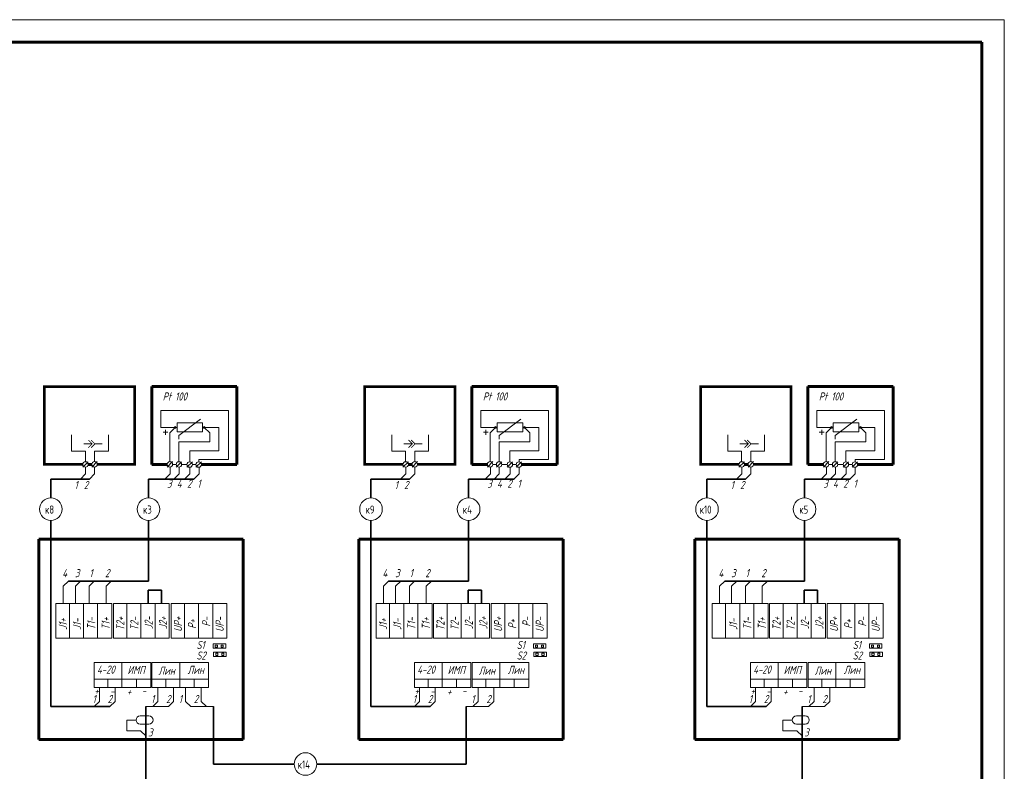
# Model space of a CAD drawing. Header units: millimetres. Extents: x 0 to 840, y 0 to 297.
# Tile 6 of 6: x 622 to 840, y 131 to 297. Entities that reach past the tile are written whole.
import ezdxf

# ---------------------------------------------------------------- set-up
doc = ezdxf.new("R2010")
doc.units = ezdxf.units.MM
for name, pattern in [('K5LT32768', [0]), ('K5LT32769', [0]), ('K5LT_BASIC', [0]), ('K5LT_THIN', [0])]:
    doc.linetypes.add(name, pattern=pattern)
doc.layers.add('Системный слой', color=7, linetype='Continuous')
doc.styles.add('KTEXTSTYLE', font='GOST_AU.SHX', dxfattribs={"width": 0.96, "height": 5})

# ---------------------------------------------------------------- blocks, each defined once
blk = doc.blocks.new('U32')
at = {"layer": 'Системный слой', "color": 7, "linetype": 'K5LT_THIN', "lineweight": 18}
for p, q in [((648.73, 142.83), (650.62, 142.83)), ((648.73, 140.96), (650.62, 140.96))]:
    blk.add_line(p, q, dxfattribs=at)
for centre, start, end in [((648.73, 141.89), 90, 270), ((650.62, 141.89), 270, 90)]:
    blk.add_arc(centre, 0.934, start, end, dxfattribs=at)
blk = doc.blocks.new('U33')
at = {"layer": 'Системный слой', "color": 7, "linetype": 'K5LT_THIN', "lineweight": 18}
for p, q in [((638.08, 203.05), (636.2, 203.05)), ((640.28, 203.05), (638.68, 203.05))]:
    blk.add_line(p, q, dxfattribs=at)
at = {"layer": 'Системный слой', "color": 7, "linetype": 'K5LT_THIN', "const_width": 0.18}
for points in [[(637.23, 202.2), (638.08, 203.05), (637.23, 203.9)], [(637.83, 202.2), (638.68, 203.05), (637.83, 203.9)]]:
    blk.add_lwpolyline(points, dxfattribs=at)
blk = doc.blocks.new('U34')
at = {"layer": 'Системный слой', "color": 7, "linetype": 'K5LT_THIN', "lineweight": 18}
for p, q in [((708.96, 203.05), (707.08, 203.05)), ((711.16, 203.05), (709.56, 203.05))]:
    blk.add_line(p, q, dxfattribs=at)
at = {"layer": 'Системный слой', "color": 7, "linetype": 'K5LT_THIN', "const_width": 0.18}
for points in [[(708.11, 202.2), (708.96, 203.05), (708.11, 203.9)], [(708.71, 202.2), (709.56, 203.05), (708.71, 203.9)]]:
    blk.add_lwpolyline(points, dxfattribs=at)
blk = doc.blocks.new('U35')
at = {"layer": 'Системный слой', "color": 7, "linetype": 'K5LT_THIN', "lineweight": 18}
for p, q in [((793.99, 142.83), (795.89, 142.83)), ((793.99, 140.96), (795.89, 140.96))]:
    blk.add_line(p, q, dxfattribs=at)
for centre, start, end in [((793.99, 141.89), 90, 270), ((795.89, 141.89), 270, 90)]:
    blk.add_arc(centre, 0.934, start, end, dxfattribs=at)
blk = doc.blocks.new('U36')
at = {"layer": 'Системный слой', "color": 7, "linetype": 'K5LT_THIN', "lineweight": 18}
for p, q in [((783.34, 203.05), (781.47, 203.05)), ((785.55, 203.05), (783.94, 203.05))]:
    blk.add_line(p, q, dxfattribs=at)
at = {"layer": 'Системный слой', "color": 7, "linetype": 'K5LT_THIN', "const_width": 0.18}
for points in [[(782.49, 202.2), (783.34, 203.05), (782.49, 203.9)], [(783.09, 202.2), (783.94, 203.05), (783.09, 203.9)]]:
    blk.add_lwpolyline(points, dxfattribs=at)

msp = doc.modelspace()

# ---------------------------------------------------------------- linework, layer by layer
at = {"color": 7, "linetype": 'K5LT_THIN', "lineweight": 18}
for p, q in [((420, 297), (840, 297)), ((840, 297), (840, 0))]:
    msp.add_line(p, q, dxfattribs=at)
at = {"color": 5, "linetype": 'K5LT_BASIC', "lineweight": 60, "true_color": 0x0000ff}
for p, q in [((440, 292), (835, 292)), ((835, 292), (835, 5))]:
    msp.add_line(p, q, dxfattribs=at)
at = {"layer": 'Системный слой', "color": 5, "linetype": 'K5LT_BASIC', "lineweight": 60, "true_color": 0x0000ff}
for p, q in [((651.26, 215.73), (651.26, 198.51)), ((670.13, 215.73), (651.26, 215.73)), ((670.13, 198.51), (670.13, 215.73)), ((722.14, 215.73), (722.14, 198.51)), ((741.02, 215.73), (722.14, 215.73)), ((741.02, 198.51), (741.02, 215.73)), ((796.52, 215.73), (796.52, 198.51)), ((815.4, 215.73), (796.52, 215.73)), ((815.4, 198.51), (815.4, 215.73)), ((637.19, 198.51), (638, 198.51)), ((651.26, 198.51), (654.69, 198.51)), ((662.26, 198.51), (670.13, 198.51)), ((708.07, 198.51), (708.89, 198.51)), ((722.14, 198.51), (725.57, 198.51)), ((733.14, 198.51), (741.02, 198.51)), ((782.46, 198.51), (783.27, 198.51)), ((796.52, 198.51), (799.95, 198.51)), ((807.52, 198.51), (815.4, 198.51)), ((626.26, 181.94), (671.48, 181.94)), ((626.26, 137.56), (626.26, 181.94)), ((671.48, 181.94), (671.48, 137.56)), ((697.14, 181.94), (742.37, 181.94)), ((697.14, 137.56), (697.14, 181.94)), ((742.37, 181.94), (742.37, 137.56)), ((771.52, 181.94), (816.75, 181.94)), ((771.52, 137.56), (771.52, 181.94)), ((816.75, 181.94), (816.75, 137.56)), ((671.48, 137.56), (626.26, 137.56)), ((742.37, 137.56), (697.14, 137.56)), ((816.75, 137.56), (771.52, 137.56))]:
    msp.add_line(p, q, dxfattribs=at)
at = {"layer": 'Системный слой', "color": 7, "linetype": 'K5LT_THIN', "lineweight": 18}
for p, q in [((653.26, 206.7), (653.26, 210.43)), ((653.26, 210.43), (668.23, 210.43)), ((668.23, 210.43), (668.23, 199.61)), ((724.14, 206.7), (724.14, 210.43)), ((724.14, 210.43), (739.12, 210.43)), ((739.12, 210.43), (739.12, 199.61)), ((798.53, 206.7), (798.53, 210.43)), ((798.53, 210.43), (813.5, 210.43)), ((813.5, 210.43), (813.5, 199.61)), ((656.87, 207.7), (662.49, 207.7)), ((656.87, 205.7), (656.87, 207.7)), ((657.28, 204.9), (662.09, 208.51)), ((662.49, 207.7), (662.49, 205.7)), ((727.76, 207.7), (733.38, 207.7)), ((727.76, 205.7), (727.76, 207.7)), ((728.16, 204.9), (732.97, 208.51)), ((733.38, 207.7), (733.38, 205.7)), ((802.14, 207.7), (807.76, 207.7)), ((802.14, 205.7), (802.14, 207.7)), ((802.54, 204.9), (807.36, 208.51)), ((807.76, 207.7), (807.76, 205.7)), ((633.53, 205.02), (633.53, 201.42)), ((641.67, 205.02), (641.67, 201.42)), ((656.87, 206.7), (653.26, 206.7)), ((653.79, 205.61), (654.86, 205.61)), ((654.32, 205.07), (654.32, 206.14)), ((656.47, 206.7), (655.27, 205.5)), ((655.27, 205.5), (655.27, 199.11)), ((662.49, 205.7), (656.87, 205.7)), ((657.28, 204.9), (657.28, 204.11)), ((662.49, 206.7), (666.11, 206.7)), ((662.89, 206.7), (664.1, 205.5)), ((664.1, 205.5), (664.1, 203.49)), ((666.11, 206.7), (666.11, 201.48)), ((704.41, 205.02), (704.41, 201.42)), ((712.55, 205.02), (712.55, 201.42)), ((727.76, 206.7), (724.14, 206.7)), ((724.67, 205.61), (725.75, 205.61)), ((725.21, 205.07), (725.21, 206.14)), ((727.36, 206.7), (726.15, 205.5)), ((726.15, 205.5), (726.15, 199.11)), ((733.38, 205.7), (727.76, 205.7)), ((728.16, 204.9), (728.16, 204.11)), ((733.38, 206.7), (736.99, 206.7)), ((733.78, 206.7), (734.98, 205.5)), ((734.98, 205.5), (734.98, 203.49)), ((736.99, 206.7), (736.99, 201.48)), ((778.79, 205.02), (778.79, 201.42)), ((786.93, 205.02), (786.93, 201.42)), ((802.14, 206.7), (798.53, 206.7)), ((799.05, 205.61), (800.13, 205.61)), ((799.59, 205.07), (799.59, 206.14)), ((801.74, 206.7), (800.53, 205.5)), ((800.53, 205.5), (800.53, 199.11)), ((807.76, 205.7), (802.14, 205.7)), ((802.54, 204.9), (802.54, 204.11)), ((807.76, 206.7), (811.37, 206.7)), ((808.16, 206.7), (809.36, 205.5)), ((809.36, 205.5), (809.36, 203.49)), ((811.37, 206.7), (811.37, 201.48)), ((664.1, 203.49), (657.28, 203.49)), ((657.28, 203.49), (657.28, 199.09)), ((734.98, 203.49), (728.16, 203.49)), ((728.16, 203.49), (728.16, 199.09)), ((809.36, 203.49), (802.54, 203.49)), ((802.54, 203.49), (802.54, 199.09)), ((636.59, 201.42), (633.53, 201.42)), ((636.59, 201.42), (636.59, 199.11)), ((638.61, 201.42), (638.61, 199.11)), ((638.61, 201.42), (641.67, 201.42)), ((666.11, 201.48), (659.68, 201.48)), ((659.68, 201.48), (659.68, 199.09)), ((707.47, 201.42), (704.41, 201.42)), ((707.47, 201.42), (707.47, 199.11)), ((709.49, 201.42), (709.49, 199.11)), ((709.49, 201.42), (712.55, 201.42)), ((736.99, 201.48), (730.57, 201.48)), ((730.57, 201.48), (730.57, 199.09)), ((781.85, 201.42), (778.79, 201.42)), ((781.85, 201.42), (781.85, 199.11)), ((783.87, 201.42), (783.87, 199.11)), ((783.87, 201.42), (786.93, 201.42)), ((811.37, 201.48), (804.95, 201.48)), ((804.95, 201.48), (804.95, 199.09)), ((635.99, 197.89), (637.19, 199.09)), ((638, 197.91), (639.21, 199.11)), ((654.69, 197.91), (655.89, 199.11)), ((655.89, 198.51), (656.67, 198.51)), ((656.67, 197.89), (657.88, 199.09)), ((657.88, 198.51), (659.06, 198.51)), ((659.06, 197.88), (660.26, 199.09)), ((660.26, 198.51), (661.06, 198.51)), ((661.05, 197.87), (662.26, 199.08)), ((661.69, 199.61), (661.69, 199.08)), ((668.23, 199.61), (661.69, 199.61)), ((706.87, 197.89), (708.07, 199.09)), ((708.89, 197.91), (710.09, 199.11)), ((725.57, 197.91), (726.78, 199.11)), ((726.78, 198.51), (727.56, 198.51)), ((727.56, 197.89), (728.76, 199.09)), ((728.76, 198.51), (729.94, 198.51)), ((729.94, 197.88), (731.14, 199.09)), ((731.14, 198.51), (731.94, 198.51)), ((731.94, 197.87), (733.14, 199.08)), ((732.57, 199.61), (732.57, 199.08)), ((739.12, 199.61), (732.57, 199.61)), ((781.25, 197.89), (782.46, 199.09)), ((783.27, 197.91), (784.47, 199.11)), ((799.95, 197.91), (801.16, 199.11)), ((801.16, 198.51), (801.94, 198.51)), ((801.94, 197.89), (803.14, 199.09)), ((803.14, 198.51), (804.32, 198.51)), ((804.32, 197.88), (805.52, 199.09)), ((805.52, 198.51), (806.32, 198.51)), ((806.32, 197.87), (807.52, 199.08)), ((806.95, 199.61), (806.95, 199.08)), ((813.5, 199.61), (806.95, 199.61)), ((636.61, 196.41), (635.46, 195.26)), ((636.61, 197.89), (636.61, 196.41)), ((638.61, 196.41), (637.46, 195.26)), ((638.61, 197.91), (638.61, 196.41)), ((655.35, 196.44), (654.17, 195.26)), ((655.35, 197.91), (655.35, 196.44)), ((657.33, 196.42), (656.15, 195.24)), ((657.33, 197.89), (657.33, 196.42)), ((659.71, 196.41), (658.54, 195.23)), ((659.71, 197.88), (659.71, 196.41)), ((661.75, 196.41), (660.57, 195.23)), ((661.75, 197.88), (661.75, 196.41)), ((707.49, 196.41), (706.34, 195.26)), ((707.49, 197.89), (707.49, 196.41)), ((709.49, 196.41), (708.34, 195.26)), ((709.49, 197.91), (709.49, 196.41)), ((726.23, 196.44), (725.05, 195.26)), ((726.23, 197.91), (726.23, 196.44)), ((728.21, 196.42), (727.04, 195.24)), ((728.21, 197.89), (728.21, 196.42)), ((730.6, 196.41), (729.42, 195.23)), ((730.6, 197.88), (730.6, 196.41)), ((732.63, 196.41), (731.45, 195.23)), ((732.63, 197.88), (732.63, 196.41)), ((781.87, 196.41), (780.73, 195.26)), ((781.87, 197.89), (781.87, 196.41)), ((783.87, 196.41), (782.73, 195.26)), ((783.87, 197.91), (783.87, 196.41)), ((800.61, 196.44), (799.43, 195.26)), ((800.61, 197.91), (800.61, 196.44)), ((802.6, 196.42), (801.42, 195.24)), ((802.6, 197.89), (802.6, 196.42)), ((804.98, 196.41), (803.8, 195.23)), ((804.98, 197.88), (804.98, 196.41)), ((807.01, 196.41), (805.83, 195.23)), ((807.01, 197.88), (807.01, 196.41)), ((631.69, 171.52), (632.83, 172.66)), ((634.37, 171.52), (635.51, 172.66)), ((637.41, 171.52), (638.55, 172.66)), ((641.14, 171.52), (642.28, 172.66)), ((702.57, 171.52), (703.71, 172.66)), ((705.25, 171.52), (706.39, 172.66)), ((708.29, 171.52), (709.43, 172.66)), ((712.02, 171.52), (713.16, 172.66)), ((776.95, 171.52), (778.1, 172.66)), ((779.63, 171.52), (780.78, 172.66)), ((782.67, 171.52), (783.82, 172.66)), ((786.4, 171.52), (787.54, 172.66)), ((631.69, 167.73), (631.69, 171.52)), ((634.37, 167.73), (634.37, 171.52)), ((637.41, 167.73), (637.41, 171.52)), ((641.14, 167.73), (641.14, 171.52)), ((702.57, 167.73), (702.57, 171.52)), ((705.25, 167.73), (705.25, 171.52)), ((708.29, 167.73), (708.29, 171.52)), ((712.02, 167.73), (712.02, 171.52)), ((776.95, 167.73), (776.95, 171.52)), ((779.63, 167.73), (779.63, 171.52)), ((782.67, 167.73), (782.67, 171.52)), ((786.4, 167.73), (786.4, 171.52)), ((664.87, 157.78), (664.87, 158.75)), ((664.87, 158.75), (667.64, 158.75)), ((667.64, 157.78), (664.87, 157.78)), ((664.97, 155.97), (664.97, 156.95)), ((664.97, 156.95), (667.74, 156.95)), ((665.33, 158.47), (665.33, 158)), ((665.79, 158.47), (665.33, 158.47)), ((665.33, 158), (665.79, 158)), ((665.79, 158), (665.79, 158.47)), ((666.65, 158.47), (666.65, 158)), ((667.11, 158.47), (666.65, 158.47)), ((666.65, 158), (667.11, 158)), ((667.11, 158), (667.11, 158.47)), ((667.64, 158.75), (667.64, 157.78)), ((667.74, 156.95), (667.74, 155.97)), ((735.75, 157.78), (735.75, 158.75)), ((735.75, 158.75), (738.52, 158.75)), ((738.52, 157.78), (735.75, 157.78)), ((735.85, 155.97), (735.85, 156.95)), ((735.85, 156.95), (738.62, 156.95)), ((736.21, 158.47), (736.21, 158)), ((736.68, 158.47), (736.21, 158.47)), ((736.21, 158), (736.68, 158)), ((736.68, 158), (736.68, 158.47)), ((737.53, 158.47), (737.53, 158)), ((738, 158.47), (737.53, 158.47)), ((737.53, 158), (738, 158)), ((738, 158), (738, 158.47)), ((738.52, 158.75), (738.52, 157.78)), ((738.62, 156.95), (738.62, 155.97)), ((810.13, 157.78), (810.13, 158.75)), ((810.13, 158.75), (812.9, 158.75)), ((812.9, 157.78), (810.13, 157.78)), ((810.23, 155.97), (810.23, 156.95)), ((810.23, 156.95), (813.01, 156.95)), ((810.59, 158.47), (810.59, 158)), ((811.06, 158.47), (810.59, 158.47)), ((810.59, 158), (811.06, 158)), ((811.06, 158), (811.06, 158.47)), ((811.91, 158.47), (811.91, 158)), ((812.38, 158.47), (811.91, 158.47)), ((811.91, 158), (812.38, 158)), ((812.38, 158), (812.38, 158.47)), ((812.9, 158.75), (812.9, 157.78)), ((813.01, 156.95), (813.01, 155.97)), ((667.74, 155.97), (664.97, 155.97)), ((665.9, 156.66), (665.43, 156.66)), ((665.43, 156.66), (665.43, 156.2)), ((665.43, 156.2), (665.9, 156.2)), ((665.9, 156.2), (665.9, 156.66)), ((667.22, 156.66), (666.75, 156.66)), ((666.75, 156.66), (666.75, 156.2)), ((666.75, 156.2), (667.22, 156.2)), ((667.22, 156.2), (667.22, 156.66)), ((738.62, 155.97), (735.85, 155.97)), ((736.78, 156.66), (736.31, 156.66)), ((736.31, 156.66), (736.31, 156.2)), ((736.31, 156.2), (736.78, 156.2)), ((736.78, 156.2), (736.78, 156.66)), ((738.1, 156.66), (737.63, 156.66)), ((737.63, 156.66), (737.63, 156.2)), ((737.63, 156.2), (738.1, 156.2)), ((738.1, 156.2), (738.1, 156.66)), ((813.01, 155.97), (810.23, 155.97)), ((811.16, 156.66), (810.69, 156.66)), ((810.69, 156.66), (810.69, 156.2)), ((810.69, 156.2), (811.16, 156.2)), ((811.16, 156.2), (811.16, 156.66)), ((812.48, 156.66), (812.01, 156.66)), ((812.01, 156.66), (812.01, 156.2)), ((812.01, 156.2), (812.48, 156.2)), ((812.48, 156.2), (812.48, 156.66)), ((639.69, 149.06), (639.69, 146)), ((643.14, 149.06), (643.14, 146)), ((652.64, 149.06), (652.64, 146)), ((656.1, 149.06), (656.1, 146)), ((658.77, 149.06), (658.77, 146)), ((662.22, 149.06), (662.22, 146)), ((710.57, 149.06), (710.57, 146)), ((714.03, 149.06), (714.03, 146)), ((723.52, 149.06), (723.52, 146)), ((726.98, 149.06), (726.98, 146)), ((784.95, 149.06), (784.95, 146)), ((788.41, 149.06), (788.41, 146)), ((797.91, 149.06), (797.91, 146)), ((801.36, 149.06), (801.36, 146)), ((642, 144.86), (637, 144.86)), ((639.69, 146), (638.54, 144.86)), ((643.14, 146), (642, 144.86)), ((654.95, 144.86), (649.95, 144.86)), ((652.64, 146), (651.5, 144.86)), ((656.1, 146), (654.95, 144.86)), ((658.77, 146), (659.91, 144.86)), ((659.91, 144.86), (664.91, 144.86)), ((662.22, 146), (663.37, 144.86)), ((712.88, 144.86), (707.88, 144.86)), ((710.57, 146), (709.43, 144.86)), ((714.03, 146), (712.88, 144.86)), ((725.84, 144.86), (720.84, 144.86)), ((723.52, 146), (722.38, 144.86)), ((726.98, 146), (725.84, 144.86)), ((787.26, 144.86), (782.26, 144.86)), ((784.95, 146), (783.81, 144.86)), ((788.41, 146), (787.26, 144.86)), ((800.22, 144.86), (795.22, 144.86)), ((797.91, 146), (796.76, 144.86)), ((801.36, 146), (800.22, 144.86)), ((647.79, 141.89), (645.73, 141.89)), ((645.73, 141.89), (645.73, 139.49)), ((793.06, 141.89), (790.99, 141.89)), ((790.99, 141.89), (790.99, 139.49)), ((648.81, 139.49), (645.73, 139.49)), ((648.81, 139.49), (649.95, 138.35)), ((794.07, 139.49), (790.99, 139.49)), ((794.07, 139.49), (795.22, 138.35))]:
    msp.add_line(p, q, dxfattribs=at)
at = {"layer": 'Системный слой', "color": 7, "linetype": 'K5LT32768', "lineweight": 35}
for p, q in [((637.46, 195.26), (628.91, 195.26)), ((628.91, 191.11), (628.91, 195.26)), ((660.6, 195.26), (650.53, 195.26)), ((650.53, 191.11), (650.53, 195.26)), ((708.34, 195.26), (699.8, 195.26)), ((699.8, 191.11), (699.8, 195.26)), ((731.48, 195.26), (721.41, 195.26)), ((721.41, 191.11), (721.41, 195.26)), ((782.73, 195.26), (774.18, 195.26)), ((774.18, 191.11), (774.18, 195.26)), ((805.87, 195.26), (795.79, 195.26)), ((795.79, 191.11), (795.79, 195.26)), ((628.91, 144.86), (628.91, 186.11)), ((650.53, 172.66), (650.53, 186.11)), ((699.8, 144.86), (699.8, 186.11)), ((721.41, 172.66), (721.41, 186.11)), ((774.18, 144.86), (774.18, 186.11)), ((795.79, 172.66), (795.79, 186.11)), ((650.53, 172.66), (632.83, 172.66)), ((721.41, 172.66), (703.71, 172.66)), ((795.79, 172.66), (778.1, 172.66)), ((650.45, 167.73), (650.45, 170.62)), ((650.45, 170.62), (653.41, 170.62)), ((653.41, 170.62), (653.41, 167.73)), ((721.33, 167.73), (721.33, 170.62)), ((721.33, 170.62), (724.29, 170.62)), ((724.29, 170.62), (724.29, 167.73)), ((795.71, 167.73), (795.71, 170.62)), ((795.71, 170.62), (798.67, 170.62)), ((798.67, 170.62), (798.67, 167.73)), ((642, 144.86), (628.91, 144.86)), ((649.95, 144.86), (649.95, 127.14)), ((664.91, 144.86), (664.91, 132.14)), ((712.88, 144.86), (699.8, 144.86)), ((720.84, 144.86), (720.84, 132.14)), ((787.26, 144.86), (774.18, 144.86)), ((795.22, 144.86), (795.22, 122.14)), ((664.91, 132.14), (682.8, 132.14)), ((687.8, 132.14), (720.84, 132.14))]:
    msp.add_line(p, q, dxfattribs=at)
at = {"layer": 'Системный слой', "color": 18, "linetype": 'K5LT32769', "lineweight": 15, "true_color": 0x010101}
for p, q in [((630.06, 167.73), (642.43, 167.73)), ((630.06, 167.71), (630.06, 160.05)), ((633.04, 167.73), (633.04, 160.03)), ((636.16, 167.73), (636.16, 160.03)), ((639.29, 167.73), (639.29, 160.03)), ((642.43, 167.73), (642.43, 160.03)), ((642.77, 167.73), (655.14, 167.73)), ((642.77, 167.71), (642.77, 160.05)), ((645.75, 167.73), (645.75, 160.03)), ((648.87, 167.73), (648.87, 160.03)), ((652.01, 167.73), (652.01, 160.03)), ((655.14, 167.73), (655.14, 160.03)), ((655.54, 167.72), (667.9, 167.72)), ((655.54, 167.7), (655.54, 160.04)), ((658.52, 167.72), (658.52, 160.02)), ((661.63, 167.72), (661.63, 160.02)), ((664.77, 167.72), (664.77, 160.02)), ((667.9, 167.72), (667.9, 160.02)), ((700.94, 167.73), (713.31, 167.73)), ((700.94, 167.71), (700.94, 160.05)), ((703.92, 167.73), (703.92, 160.03)), ((707.04, 167.73), (707.04, 160.03)), ((710.18, 167.73), (710.18, 160.03)), ((713.31, 167.73), (713.31, 160.03)), ((713.66, 167.73), (726.02, 167.73)), ((713.66, 167.71), (713.66, 160.05)), ((716.64, 167.73), (716.64, 160.03)), ((719.75, 167.73), (719.75, 160.03)), ((722.89, 167.73), (722.89, 160.03)), ((726.02, 167.73), (726.02, 160.03)), ((726.42, 167.72), (738.79, 167.72)), ((726.42, 167.7), (726.42, 160.04)), ((729.4, 167.72), (729.4, 160.02)), ((732.51, 167.72), (732.51, 160.02)), ((735.65, 167.72), (735.65, 160.02)), ((738.79, 167.72), (738.79, 160.02)), ((775.33, 167.73), (787.69, 167.73)), ((775.33, 167.71), (775.33, 160.05)), ((778.31, 167.73), (778.31, 160.03)), ((781.42, 167.73), (781.42, 160.03)), ((784.56, 167.73), (784.56, 160.03)), ((787.69, 167.73), (787.69, 160.03)), ((788.04, 167.73), (800.41, 167.73)), ((788.04, 167.71), (788.04, 160.05)), ((791.02, 167.73), (791.02, 160.03)), ((794.13, 167.73), (794.13, 160.03)), ((797.27, 167.73), (797.27, 160.03)), ((800.41, 167.73), (800.41, 160.03)), ((800.8, 167.72), (813.17, 167.72)), ((800.8, 167.7), (800.8, 160.04)), ((803.78, 167.72), (803.78, 160.02)), ((806.9, 167.72), (806.9, 160.02)), ((810.03, 167.72), (810.03, 160.02)), ((813.17, 167.72), (813.17, 160.02)), ((630.06, 160.03), (642.43, 160.03)), ((642.77, 160.03), (655.14, 160.03)), ((655.54, 160.02), (667.9, 160.02)), ((700.94, 160.03), (713.31, 160.03)), ((713.66, 160.03), (726.02, 160.03)), ((726.42, 160.02), (738.79, 160.02)), ((775.33, 160.03), (787.69, 160.03)), ((788.04, 160.03), (800.41, 160.03)), ((800.8, 160.02), (813.17, 160.02)), ((638.54, 149.06), (638.54, 154.61)), ((638.54, 154.61), (651.04, 154.61)), ((644.66, 154.61), (644.66, 149.06)), ((651.04, 154.61), (651.04, 149.06)), ((651.32, 154.61), (663.83, 154.61)), ((651.32, 149.06), (651.32, 154.61)), ((657.45, 154.61), (657.45, 149.06)), ((663.83, 154.61), (663.83, 149.06)), ((709.42, 149.06), (709.42, 154.61)), ((709.42, 154.61), (721.93, 154.61)), ((715.54, 154.61), (715.54, 149.06)), ((721.93, 154.61), (721.93, 149.06)), ((722.21, 154.61), (734.71, 154.61)), ((722.21, 149.06), (722.21, 154.61)), ((728.33, 154.61), (728.33, 149.06)), ((734.71, 154.61), (734.71, 149.06)), ((783.8, 149.06), (783.8, 154.61)), ((783.8, 154.61), (796.31, 154.61)), ((789.93, 154.61), (789.93, 149.06)), ((796.31, 154.61), (796.31, 149.06)), ((796.59, 154.61), (809.1, 154.61)), ((796.59, 149.06), (796.59, 154.61)), ((802.71, 154.61), (802.71, 149.06)), ((809.1, 154.61), (809.1, 149.06)), ((651.04, 150.93), (638.54, 150.93)), ((641.58, 150.93), (641.58, 149.06)), ((647.86, 150.93), (647.86, 149.05)), ((663.83, 150.93), (651.32, 150.93)), ((654.37, 150.93), (654.37, 149.06)), ((660.65, 150.93), (660.65, 149.05)), ((721.93, 150.93), (709.42, 150.93)), ((712.46, 150.93), (712.46, 149.06)), ((718.74, 150.93), (718.74, 149.05)), ((734.71, 150.93), (722.21, 150.93)), ((725.25, 150.93), (725.25, 149.06)), ((731.53, 150.93), (731.53, 149.05)), ((796.31, 150.93), (783.8, 150.93)), ((786.84, 150.93), (786.84, 149.06)), ((793.13, 150.93), (793.13, 149.05)), ((809.1, 150.93), (796.59, 150.93)), ((799.63, 150.93), (799.63, 149.06)), ((805.91, 150.93), (805.91, 149.05)), ((651.04, 149.06), (638.54, 149.06)), ((663.83, 149.06), (651.32, 149.06)), ((721.93, 149.06), (709.42, 149.06)), ((734.71, 149.06), (722.21, 149.06)), ((796.31, 149.06), (783.8, 149.06)), ((809.1, 149.06), (796.59, 149.06))]:
    msp.add_line(p, q, dxfattribs=at)
at = {"layer": 'Системный слой', "color": 5, "linetype": 'K5LT_BASIC', "true_color": 0x0000ff, "const_width": 0.6}
for points in [[(635.99, 198.51), (627.48, 198.51), (627.48, 215.73), (647.48, 215.73), (647.48, 198.51), (639.21, 198.51)], [(706.87, 198.51), (698.37, 198.51), (698.37, 215.73), (718.37, 215.73), (718.37, 198.51), (710.09, 198.51)], [(781.25, 198.51), (772.75, 198.51), (772.75, 215.73), (792.75, 215.73), (792.75, 198.51), (784.47, 198.51)], [(638, 198.51), (637.19, 198.51)], [(638, 198.51), (637.19, 198.51)], [(647.48, 198.51), (639.21, 198.51)], [(708.89, 198.51), (708.07, 198.51)], [(708.89, 198.51), (708.07, 198.51)], [(718.37, 198.51), (710.09, 198.51)], [(783.27, 198.51), (782.46, 198.51)], [(783.27, 198.51), (782.46, 198.51)], [(792.75, 198.51), (784.47, 198.51)]]:
    msp.add_lwpolyline(points, dxfattribs=at)
at = {"layer": 'Системный слой', "color": 7, "linetype": 'K5LT_THIN', "lineweight": 18}
for centre, radius in [((656.47, 206.7), 0.201), ((662.89, 206.7), 0.201), ((727.36, 206.7), 0.201), ((733.78, 206.7), 0.201), ((801.74, 206.7), 0.201), ((808.16, 206.7), 0.201), ((636.59, 198.49), 0.602), ((638.61, 198.51), 0.602), ((655.29, 198.51), 0.602), ((657.28, 198.49), 0.602), ((659.66, 198.48), 0.602), ((661.66, 198.48), 0.602), ((707.47, 198.49), 0.602), ((709.49, 198.51), 0.602), ((726.17, 198.51), 0.602), ((728.16, 198.49), 0.602), ((730.54, 198.48), 0.602), ((732.54, 198.48), 0.602), ((781.85, 198.49), 0.602), ((783.87, 198.51), 0.602), ((800.56, 198.51), 0.602), ((802.54, 198.49), 0.602), ((804.92, 198.48), 0.602), ((806.92, 198.48), 0.602)]:
    msp.add_circle(centre, radius, dxfattribs=at)
for centre in [(628.91, 188.61), (650.53, 188.61), (699.8, 188.61), (721.41, 188.61), (774.18, 188.61), (795.79, 188.61), (685.3, 132.14)]:
    msp.add_arc(centre, 2.5, 0, 360, dxfattribs=at)

# ---------------------------------------------------------------- block references
at = {"layer": 'Системный слой'}
for name in ['U33', 'U34', 'U36', 'U32', 'U35']:
    msp.add_blockref(name, (0, 0), dxfattribs=at)

# ---------------------------------------------------------------- texts
at = {"layer": 'Системный слой', "color": 7, "char_height": 2.5, "attachment_point": 1, "style": 'KTEXTSTYLE'}
for s, insert in [('\\H3.5;\\W0.965;\\Q15;\\Q15;\\H1.80;Pt 100', (653.68, 214.45)), ('\\H3.5;\\W0.965;\\Q15;\\Q15;\\H1.80;Pt 100', (724.56, 214.45)), ('\\H3.5;\\W0.965;\\Q15;\\Q15;\\H1.80;Pt 100', (798.94, 214.45)), ('\\H3.5;\\W0.965;\\Q15;\\Q15;\\H1.80;1', (634.16, 194.86)), ('\\H3.5;\\W0.965;\\Q15;\\Q15;\\H1.80;2', (636.23, 194.83)), ('\\H3.5;\\W0.965;\\Q15;\\Q15;\\H1.80;3', (654.66, 195.13)), ('\\H3.5;\\W0.965;\\Q15;\\Q15;\\H1.80;4', (656.81, 195.13)), ('\\H3.5;\\W0.965;\\Q15;\\Q15;\\H1.80;2', (659.09, 195.13)), ('\\H3.5;\\W0.965;\\Q15;\\Q15;\\H1.80;1', (661.35, 195.13)), ('\\H3.5;\\W0.965;\\Q15;\\Q15;\\H1.80;1', (705.04, 194.86)), ('\\H3.5;\\W0.965;\\Q15;\\Q15;\\H1.80;2', (707.12, 194.83)), ('\\H3.5;\\W0.965;\\Q15;\\Q15;\\H1.80;3', (725.55, 195.13)), ('\\H3.5;\\W0.965;\\Q15;\\Q15;\\H1.80;4', (727.69, 195.13)), ('\\H3.5;\\W0.965;\\Q15;\\Q15;\\H1.80;2', (729.97, 195.13)), ('\\H3.5;\\W0.965;\\Q15;\\Q15;\\H1.80;1', (732.23, 195.13)), ('\\H3.5;\\W0.965;\\Q15;\\Q15;\\H1.80;1', (779.42, 194.86)), ('\\H3.5;\\W0.965;\\Q15;\\Q15;\\H1.80;2', (781.5, 194.83)), ('\\H3.5;\\W0.965;\\Q15;\\Q15;\\H1.80;3', (799.93, 195.13)), ('\\H3.5;\\W0.965;\\Q15;\\Q15;\\H1.80;4', (802.07, 195.13)), ('\\H3.5;\\W0.965;\\Q15;\\Q15;\\H1.80;2', (804.35, 195.13)), ('\\H3.5;\\W0.965;\\Q15;\\Q15;\\H1.80;1', (806.62, 195.13)), ('\\H3.5;\\W0.965;\\Q15;\\Q0;\\H1.80;к8', (627.63, 189.4)), ('\\H3.5;\\W0.965;\\Q15;\\Q0;\\H1.80;к3', (649.33, 189.4)), ('\\H3.5;\\W0.965;\\Q15;\\Q0;\\H1.80;к9', (698.6, 189.4)), ('\\H3.5;\\W0.965;\\Q15;\\Q0;\\H1.80;к4', (720.12, 189.4)), ('\\H3.5;\\W0.965;\\Q15;\\Q0;\\H1.80;к10', (772.56, 189.4)), ('\\H3.5;\\W0.965;\\Q15;\\Q0;\\H1.80;к5', (794.6, 189.4)), ('\\H3.5;\\W0.965;\\Q15;\\Q15;\\H1.80;4', (631.46, 175.32)), ('\\H3.5;\\W0.965;\\Q15;\\Q15;\\H1.80;3', (634.26, 175.32)), ('\\H3.5;\\W0.965;\\Q15;\\Q15;\\H1.80;1', (637.46, 175.32)), ('\\H3.5;\\W0.965;\\Q15;\\Q15;\\H1.80;2', (640.93, 175.32)), ('\\H3.5;\\W0.965;\\Q15;\\Q15;\\H1.80;4', (702.34, 175.32)), ('\\H3.5;\\W0.965;\\Q15;\\Q15;\\H1.80;3', (705.15, 175.32)), ('\\H3.5;\\W0.965;\\Q15;\\Q15;\\H1.80;1', (708.35, 175.32)), ('\\H3.5;\\W0.965;\\Q15;\\Q15;\\H1.80;2', (711.82, 175.32)), ('\\H3.5;\\W0.965;\\Q15;\\Q15;\\H1.80;4', (776.72, 175.32)), ('\\H3.5;\\W0.965;\\Q15;\\Q15;\\H1.80;3', (779.53, 175.32)), ('\\H3.5;\\W0.965;\\Q15;\\Q15;\\H1.80;1', (782.73, 175.32)), ('\\H3.5;\\W0.965;\\Q15;\\Q15;\\H1.80;2', (786.2, 175.32)), ('\\H3.5;\\W0.965;\\Q15;\\Q15;\\H1.80;S1', (661.17, 159.41)), ('\\H3.5;\\W0.965;\\Q15;\\Q15;\\H1.80;S1', (732.06, 159.41)), ('\\H3.5;\\W0.965;\\Q15;\\Q15;\\H1.80;S1', (806.44, 159.41)), ('\\H3.5;\\W0.965;\\Q15;\\Q15;\\H1.80;S2', (661.16, 157.07)), ('\\H3.5;\\W0.965;\\Q15;\\Q15;\\H1.80;S2', (732.04, 157.07)), ('\\H3.5;\\W0.965;\\Q15;\\Q15;\\H1.80;S2', (806.43, 157.07)), ('\\H3.5;\\W0.965;\\Q15;\\Q15;\\H1.80;4-20', (639.15, 153.96)), ('\\H3.5;\\W0.965;\\Q15;\\Q15;\\H1.80;ИМП', (645.89, 153.87)), ('\\H3.5;\\W0.965;\\Q15;\\Q15;\\H1.80;Лин', (652.75, 153.72)), ('\\H3.5;\\W0.965;\\Q15;\\Q15;\\H1.80;Лин', (659.2, 153.9)), ('\\H3.5;\\W0.965;\\Q15;\\Q15;\\H1.80;4-20', (710.03, 153.96)), ('\\H3.5;\\W0.965;\\Q15;\\Q15;\\H1.80;ИМП', (716.77, 153.87)), ('\\H3.5;\\W0.965;\\Q15;\\Q15;\\H1.80;Лин', (723.64, 153.72)), ('\\H3.5;\\W0.965;\\Q15;\\Q15;\\H1.80;Лин', (730.08, 153.9)), ('\\H3.5;\\W0.965;\\Q15;\\Q15;\\H1.80;4-20', (784.41, 153.96)), ('\\H3.5;\\W0.965;\\Q15;\\Q15;\\H1.80;ИМП', (791.15, 153.87)), ('\\H3.5;\\W0.965;\\Q15;\\Q15;\\H1.80;Лин', (798.02, 153.72)), ('\\H3.5;\\W0.965;\\Q15;\\Q15;\\H1.80;Лин', (804.47, 153.9)), ('\\H3.5;\\W0.965;\\Q15;\\Q15;\\H1.80;+', (638.54, 149.24)), ('\\H3.5;\\W0.965;\\Q15;\\Q15;\\H1.80;+', (645.76, 149.12)), ('\\H3.5;\\W0.965;\\Q15;\\Q15;\\H1.80;+', (709.42, 149.24)), ('\\H3.5;\\W0.965;\\Q15;\\Q15;\\H1.80;+', (716.64, 149.12)), ('\\H3.5;\\W0.965;\\Q15;\\Q15;\\H1.80;+', (783.8, 149.24)), ('\\H3.5;\\W0.965;\\Q15;\\Q15;\\H1.80;+', (791.02, 149.12)), ('\\H3.5;\\W0.965;\\Q15;\\Q15;\\H1.80;1', (638.16, 147.45)), ('\\H3.5;\\W0.965;\\Q15;\\Q15;\\H1.80;2', (641.49, 147.43)), ('\\H3.5;\\W0.965;\\Q15;\\Q15;\\H1.80;-', (642.03, 149.18)), ('\\H3.5;\\W0.965;\\Q15;\\Q15;\\H1.80;-', (649.06, 149.23)), ('\\H3.5;\\W0.965;\\Q15;\\Q15;\\H1.80;1', (651.12, 147.45)), ('\\H3.5;\\W0.965;\\Q15;\\Q15;\\H1.80;2', (654.45, 147.43)), ('\\H3.5;\\W0.965;\\Q15;\\Q15;\\H1.80;1', (657.24, 147.45)), ('\\H3.5;\\W0.965;\\Q15;\\Q15;\\H1.80;2', (660.57, 147.43)), ('\\H3.5;\\W0.965;\\Q15;\\Q15;\\H1.80;1', (709.05, 147.45)), ('\\H3.5;\\W0.965;\\Q15;\\Q15;\\H1.80;2', (712.38, 147.43)), ('\\H3.5;\\W0.965;\\Q15;\\Q15;\\H1.80;-', (712.91, 149.18)), ('\\H3.5;\\W0.965;\\Q15;\\Q15;\\H1.80;-', (719.94, 149.23)), ('\\H3.5;\\W0.965;\\Q15;\\Q15;\\H1.80;1', (722, 147.45)), ('\\H3.5;\\W0.965;\\Q15;\\Q15;\\H1.80;2', (725.33, 147.43)), ('\\H3.5;\\W0.965;\\Q15;\\Q15;\\H1.80;1', (783.43, 147.45)), ('\\H3.5;\\W0.965;\\Q15;\\Q15;\\H1.80;2', (786.76, 147.43)), ('\\H3.5;\\W0.965;\\Q15;\\Q15;\\H1.80;-', (787.29, 149.18)), ('\\H3.5;\\W0.965;\\Q15;\\Q15;\\H1.80;-', (794.32, 149.23)), ('\\H3.5;\\W0.965;\\Q15;\\Q15;\\H1.80;1', (796.38, 147.45)), ('\\H3.5;\\W0.965;\\Q15;\\Q15;\\H1.80;2', (799.71, 147.43)), ('\\H3.5;\\W0.965;\\Q15;\\Q15;\\H1.80;3', (650.46, 140.04)), ('\\H3.5;\\W0.965;\\Q15;\\Q15;\\H1.80;3', (795.72, 140.04)), ('\\H3.5;\\W0.965;\\Q15;\\Q0;\\H1.80;к14', (683.58, 132.93))]:
    msp.add_mtext(s, dxfattribs=dict(at, insert=insert))
at = {"layer": 'Системный слой', "color": 7, "char_height": 2.5, "attachment_point": 1, "rotation": 90, "style": 'KTEXTSTYLE'}
for s, insert in [('\\H3.5;\\W0.965;\\Q15;\\Q15;\\H1.80;J1+', (630.69, 161.87)), ('\\H3.5;\\W0.965;\\Q15;\\Q15;\\H1.80;T1+', (640.16, 161.84)), ('\\H3.5;\\W0.965;\\Q15;\\Q15;\\H1.80;T2+', (643.41, 161.71)), ('\\H3.5;\\W0.965;\\Q15;\\Q15;\\H1.80;J2+', (652.87, 162)), ('\\H3.5;\\W0.965;\\Q15;\\Q15;\\H1.80;UP+', (656.17, 161.42)), ('\\H3.5;\\W0.965;\\Q15;\\Q15;\\H1.80;J1+', (701.58, 161.87)), ('\\H3.5;\\W0.965;\\Q15;\\Q15;\\H1.80;T1+', (711.04, 161.84)), ('\\H3.5;\\W0.965;\\Q15;\\Q15;\\H1.80;T2+', (714.29, 161.71)), ('\\H3.5;\\W0.965;\\Q15;\\Q15;\\H1.80;J2+', (723.75, 162)), ('\\H3.5;\\W0.965;\\Q15;\\Q15;\\H1.80;UP+', (727.05, 161.42)), ('\\H3.5;\\W0.965;\\Q15;\\Q15;\\H1.80;T1+', (785.42, 161.84)), ('\\H3.5;\\W0.965;\\Q15;\\Q15;\\H1.80;T2+', (788.67, 161.71)), ('\\H3.5;\\W0.965;\\Q15;\\Q15;\\H1.80;J2+', (798.13, 162)), ('\\H3.5;\\W0.965;\\Q15;\\Q15;\\H1.80;UP+', (801.43, 161.42)), ('\\H3.5;\\W0.965;\\Q15;\\Q15;\\H1.80;J1-', (633.82, 161.86)), ('\\H3.5;\\W0.965;\\Q15;\\Q15;\\H1.80;T1-', (636.96, 161.86)), ('\\H3.5;\\W0.965;\\Q15;\\Q15;\\H1.80;T2-', (646.53, 161.7)), ('\\H3.5;\\W0.965;\\Q15;\\Q15;\\H1.80;J2-', (649.67, 162.03)), ('\\H3.5;\\W0.965;\\Q15;\\Q15;\\H1.80;P+', (659.29, 162.08)), ('\\H3.5;\\W0.965;\\Q15;\\Q15;\\H1.80;P-', (662.43, 162.58)), ('\\H3.5;\\W0.965;\\Q15;\\Q15;\\H1.80;UP-', (665.39, 161.4)), ('\\H3.5;\\W0.965;\\Q15;\\Q15;\\H1.80;J1-', (704.7, 161.86)), ('\\H3.5;\\W0.965;\\Q15;\\Q15;\\H1.80;T1-', (707.84, 161.86)), ('\\H3.5;\\W0.965;\\Q15;\\Q15;\\H1.80;T2-', (717.41, 161.7)), ('\\H3.5;\\W0.965;\\Q15;\\Q15;\\H1.80;J2-', (720.55, 162.03)), ('\\H3.5;\\W0.965;\\Q15;\\Q15;\\H1.80;P+', (730.18, 162.08)), ('\\H3.5;\\W0.965;\\Q15;\\Q15;\\H1.80;P-', (733.32, 162.58)), ('\\H3.5;\\W0.965;\\Q15;\\Q15;\\H1.80;UP-', (736.27, 161.4)), ('\\H3.5;\\W0.965;\\Q15;\\Q15;\\H1.80;J1-', (779.08, 161.86)), ('\\H3.5;\\W0.965;\\Q15;\\Q15;\\H1.80;T1-', (782.22, 161.86)), ('\\H3.5;\\W0.965;\\Q15;\\Q15;\\H1.80;T2-', (791.8, 161.7)), ('\\H3.5;\\W0.965;\\Q15;\\Q15;\\H1.80;J2-', (794.94, 162.03)), ('\\H3.5;\\W0.965;\\Q15;\\Q15;\\H1.80;P+', (804.56, 162.08)), ('\\H3.5;\\W0.965;\\Q15;\\Q15;\\H1.80;P-', (807.7, 162.58)), ('\\H3.5;\\W0.965;\\Q15;\\Q15;\\H1.80;UP-', (810.65, 161.4))]:
    msp.add_mtext(s, dxfattribs=dict(at, insert=insert))

doc.saveas('drawing.dxf')
